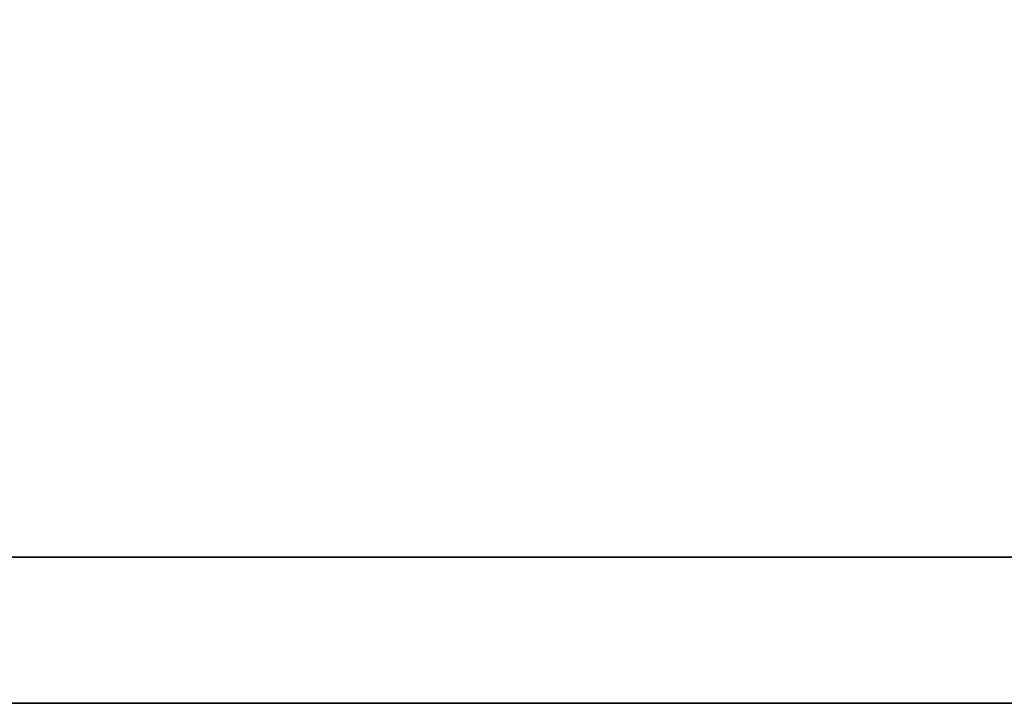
# Model space of a CAD drawing. Header units: millimetres. Extents: x 163 to 542, y 111 to 227.
# Tile 15 of 59: x 413.41 to 414.27, y 146.684 to 147.28. Entities that reach past the tile are written whole.
import ezdxf

# ---------------------------------------------------------------- set-up
doc = ezdxf.new("R2010")
doc.units = ezdxf.units.MM
doc.header["$LTSCALE"] = 0.1
doc.layers.add('DIM', color=4, linetype='CONTINUOUS')
doc.layers.add('layer 1', color=7, linetype='CONTINUOUS')

# ---------------------------------------------------------------- blocks, each defined once
blk = doc.blocks.new('TBI MOTION logo(完整正式版)')
at = {"layer": 'layer 1', "color": 22, "lineweight": 35}
blk.add_open_spline([(75.90875, -9.47875), (75.90875, -9.47875), (75.90875, -12.28625), (75.90875, -12.28625), (75.90875, -12.28625), (75.90875, -12.28625), (75.90875, -12.47875), (75.90875, -12.47875), (75.90875, -12.47875), (75.90875, -12.47875), (75.71625, -12.47875), (75.71625, -12.47875), (75.71625, -12.47875), (75.71625, -12.47875), (-88.32875, -12.47875), (-88.32875, -12.47875), (-88.32875, -12.47875), (-88.32875, -12.47875), (-88.32875, -13.29375), (-88.32875, -13.29375), (-88.32875, -13.29375), (-88.32875, -13.29375), (82.89125, -13.29375), (82.89125, -13.29375), (82.89125, -13.29375), (82.89125, -13.29375), (75.90875, -9.47875), (75.90875, -9.47875)], degree=3, knots=[0, 0, 0, 0, 0.1428571, 0.1428571, 0.1428571, 0.1428572, 0.2857143, 0.2857143, 0.2857143, 0.2857143, 0.4285714, 0.4285714, 0.4285714, 0.4285714, 0.5714286, 0.5714286, 0.5714286, 0.5714286, 0.7142857, 0.7142857, 0.7142857, 0.7142857, 0.8571429, 0.8571429, 0.8571429, 0.8571429, 1, 1, 1, 1], dxfattribs=at)

msp = doc.modelspace()

# ---------------------------------------------------------------- block references
at = {"layer": 'DIM', "color": 0, "xscale": 0.1563722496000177, "yscale": 0.1563722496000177, "zscale": 0.1563722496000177}
msp.add_blockref('TBI MOTION logo(完整正式版)', (424.6439, 148.76231), dxfattribs=at)

doc.saveas('drawing.dxf')
